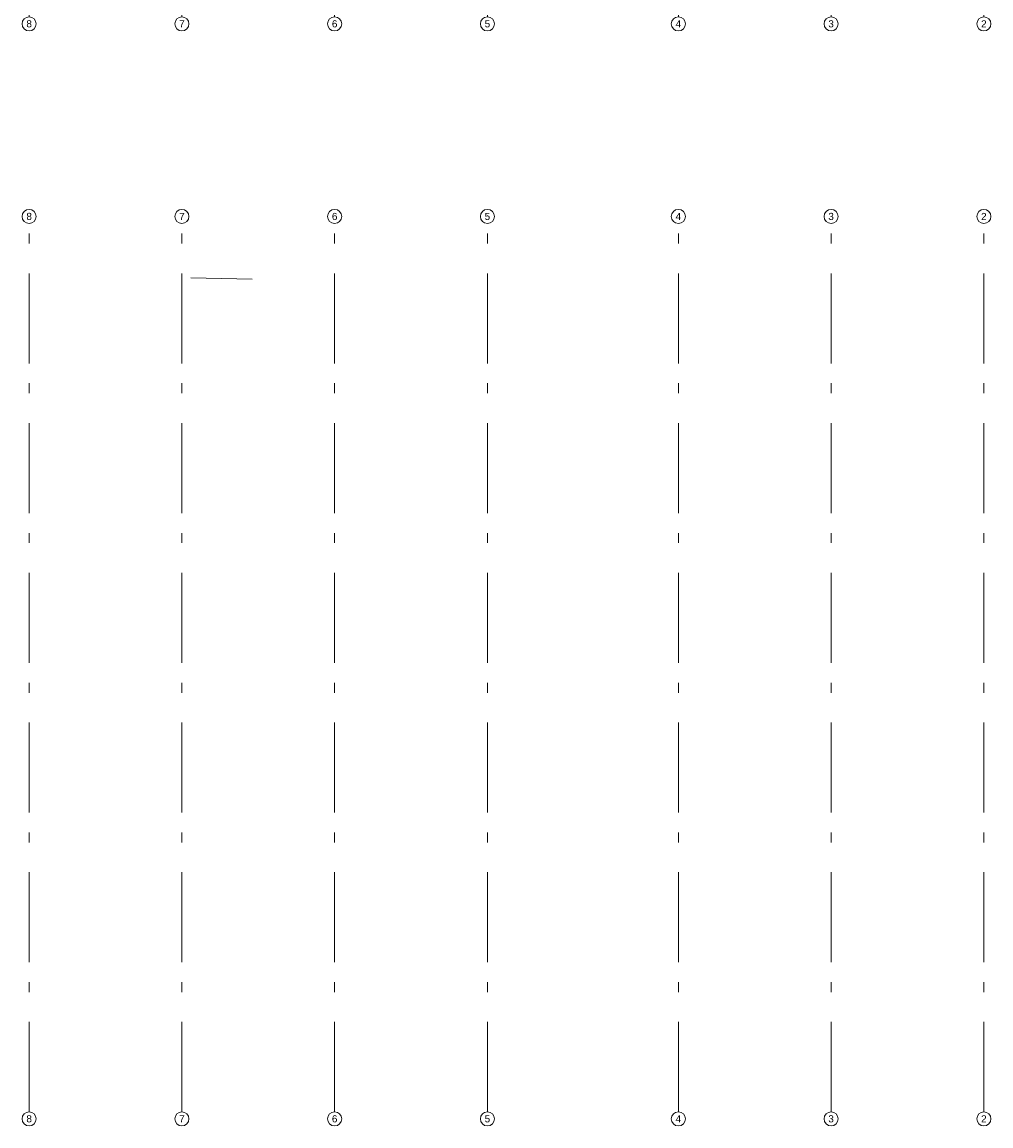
# Model space of a CAD drawing. Header units: metres. Extents: x -111 to 152, y -132 to 99.
# Tile 2 of 256: x -39 to -5, y -66 to -27. Entities that reach past the tile are written whole.
import ezdxf

# ---------------------------------------------------------------- set-up
doc = ezdxf.new("R2010")
doc.units = ezdxf.units.M
doc.linetypes.add('Achsen 01', pattern=[5.291531, 3.175, -1.058062, 0.352704, -0.705764])
doc.linetypes.add('ISO-08 Lang kurz gestrichelt', pattern=[9.144, 6.096, -0.762, 1.524, -0.762])
doc.layers.add('021_DA-Oberlichter. Dachausstieg', color=7, linetype='ISO-08 Lang kurz gestrichelt', lineweight=18, true_color=0x777777)
doc.layers.add('AV1-Achsen', color=1, linetype='Achsen 01', lineweight=18, true_color=0xff0000)
doc.layers.add('_GRU (2D)', color=7, linetype='Continuous', lineweight=9)
doc.styles.add('Arial', font='arial.ttf')

# ---------------------------------------------------------------- blocks, each defined once
blk = doc.blocks.new('Group-702')
at = {"layer": 'AV1-Achsen'}
blk.add_line((-5.4, -65.209), (-5.4, -33.809), dxfattribs=at)
at = {"layer": 'AV1-Achsen', "linetype": 'Continuous'}
for centre in [(-5.4, -33.559), (-5.4, -65.459)]:
    blk.add_circle(centre, 0.25, dxfattribs=at)
at = {"layer": 'AV1-Achsen', "char_height": 0.252, "attachment_point": 5, "line_spacing_factor": 0.969122, "style": 'Arial'}
for insert in [(-5.4, -33.559), (-5.4, -65.459)]:
    blk.add_mtext('2', dxfattribs=dict(at, insert=insert))
blk = doc.blocks.new('Group-703')
at = {"layer": 'AV1-Achsen'}
blk.add_line((-10.8, -65.209), (-10.8, -33.809), dxfattribs=at)
at = {"layer": 'AV1-Achsen', "linetype": 'Continuous'}
for centre in [(-10.8, -33.559), (-10.8, -65.459)]:
    blk.add_circle(centre, 0.25, dxfattribs=at)
at = {"layer": 'AV1-Achsen', "char_height": 0.252, "attachment_point": 5, "line_spacing_factor": 0.969122, "style": 'Arial'}
for insert in [(-10.8, -33.559), (-10.8, -65.459)]:
    blk.add_mtext('3', dxfattribs=dict(at, insert=insert))
blk = doc.blocks.new('Group-704')
at = {"layer": 'AV1-Achsen'}
blk.add_line((-16.2, -65.209), (-16.2, -33.809), dxfattribs=at)
at = {"layer": 'AV1-Achsen', "linetype": 'Continuous'}
for centre in [(-16.2, -33.559), (-16.2, -65.459)]:
    blk.add_circle(centre, 0.25, dxfattribs=at)
at = {"layer": 'AV1-Achsen', "char_height": 0.252, "attachment_point": 5, "line_spacing_factor": 0.969122, "style": 'Arial'}
for insert in [(-16.2, -33.559), (-16.2, -65.459)]:
    blk.add_mtext('4', dxfattribs=dict(at, insert=insert))
blk = doc.blocks.new('Group-705')
at = {"layer": 'AV1-Achsen'}
blk.add_line((-22.95, -65.209), (-22.95, -33.809), dxfattribs=at)
at = {"layer": 'AV1-Achsen', "linetype": 'Continuous'}
for centre in [(-22.95, -33.559), (-22.95, -65.459)]:
    blk.add_circle(centre, 0.25, dxfattribs=at)
at = {"layer": 'AV1-Achsen', "char_height": 0.252, "attachment_point": 5, "line_spacing_factor": 0.969122, "style": 'Arial'}
for insert in [(-22.95, -33.559), (-22.95, -65.459)]:
    blk.add_mtext('5', dxfattribs=dict(at, insert=insert))
blk = doc.blocks.new('Group-706')
at = {"layer": 'AV1-Achsen'}
blk.add_line((-28.35, -65.209), (-28.35, -33.809), dxfattribs=at)
at = {"layer": 'AV1-Achsen', "linetype": 'Continuous'}
for centre in [(-28.35, -33.559), (-28.35, -65.459)]:
    blk.add_circle(centre, 0.25, dxfattribs=at)
at = {"layer": 'AV1-Achsen', "char_height": 0.252, "attachment_point": 5, "line_spacing_factor": 0.969122, "style": 'Arial'}
for insert in [(-28.35, -33.559), (-28.35, -65.459)]:
    blk.add_mtext('6', dxfattribs=dict(at, insert=insert))
blk = doc.blocks.new('Group-707')
at = {"layer": 'AV1-Achsen'}
blk.add_line((-33.75, -65.209), (-33.75, -33.809), dxfattribs=at)
at = {"layer": 'AV1-Achsen', "linetype": 'Continuous'}
for centre in [(-33.75, -33.559), (-33.75, -65.459)]:
    blk.add_circle(centre, 0.25, dxfattribs=at)
at = {"layer": 'AV1-Achsen', "char_height": 0.252, "attachment_point": 5, "line_spacing_factor": 0.969122, "style": 'Arial'}
for insert in [(-33.75, -33.559), (-33.75, -65.459)]:
    blk.add_mtext('7', dxfattribs=dict(at, insert=insert))
blk = doc.blocks.new('Group-708')
at = {"layer": 'AV1-Achsen'}
blk.add_line((-39.15, -65.209), (-39.15, -33.809), dxfattribs=at)
at = {"layer": 'AV1-Achsen', "linetype": 'Continuous'}
for centre in [(-39.15, -33.559), (-39.15, -65.459)]:
    blk.add_circle(centre, 0.25, dxfattribs=at)
at = {"layer": 'AV1-Achsen', "char_height": 0.252, "attachment_point": 5, "line_spacing_factor": 0.969122, "style": 'Arial'}
for insert in [(-39.15, -33.559), (-39.15, -65.459)]:
    blk.add_mtext('8', dxfattribs=dict(at, insert=insert))
blk = doc.blocks.new('Group-710')
at = {"layer": 'AV1-Achsen'}
blk.add_line((-5.4, -26.5), (-5.4, 4.9), dxfattribs=at)
at = {"layer": 'AV1-Achsen', "linetype": 'Continuous'}
for centre in [(-5.4, 5.15), (-5.4, -26.75)]:
    blk.add_circle(centre, 0.25, dxfattribs=at)
at = {"layer": 'AV1-Achsen', "char_height": 0.252, "attachment_point": 5, "line_spacing_factor": 0.969122, "style": 'Arial'}
for insert in [(-5.4, 5.15), (-5.4, -26.75)]:
    blk.add_mtext('2', dxfattribs=dict(at, insert=insert))
blk = doc.blocks.new('Group-711')
at = {"layer": 'AV1-Achsen'}
blk.add_line((-10.8, -26.5), (-10.8, 4.9), dxfattribs=at)
at = {"layer": 'AV1-Achsen', "linetype": 'Continuous'}
for centre in [(-10.8, 5.15), (-10.8, -26.75)]:
    blk.add_circle(centre, 0.25, dxfattribs=at)
at = {"layer": 'AV1-Achsen', "char_height": 0.252, "attachment_point": 5, "line_spacing_factor": 0.969122, "style": 'Arial'}
for insert in [(-10.8, 5.15), (-10.8, -26.75)]:
    blk.add_mtext('3', dxfattribs=dict(at, insert=insert))
blk = doc.blocks.new('Group-712')
at = {"layer": 'AV1-Achsen'}
blk.add_line((-16.2, -26.5), (-16.2, 4.9), dxfattribs=at)
at = {"layer": 'AV1-Achsen', "linetype": 'Continuous'}
for centre in [(-16.2, 5.15), (-16.2, -26.75)]:
    blk.add_circle(centre, 0.25, dxfattribs=at)
at = {"layer": 'AV1-Achsen', "char_height": 0.252, "attachment_point": 5, "line_spacing_factor": 0.969122, "style": 'Arial'}
for insert in [(-16.2, 5.15), (-16.2, -26.75)]:
    blk.add_mtext('4', dxfattribs=dict(at, insert=insert))
blk = doc.blocks.new('Group-713')
at = {"layer": 'AV1-Achsen'}
blk.add_line((-22.95, -26.5), (-22.95, 4.9), dxfattribs=at)
at = {"layer": 'AV1-Achsen', "linetype": 'Continuous'}
for centre in [(-22.95, 5.15), (-22.95, -26.75)]:
    blk.add_circle(centre, 0.25, dxfattribs=at)
at = {"layer": 'AV1-Achsen', "char_height": 0.252, "attachment_point": 5, "line_spacing_factor": 0.969122, "style": 'Arial'}
for insert in [(-22.95, 5.15), (-22.95, -26.75)]:
    blk.add_mtext('5', dxfattribs=dict(at, insert=insert))
blk = doc.blocks.new('Group-714')
at = {"layer": 'AV1-Achsen'}
blk.add_line((-28.35, -26.5), (-28.35, 4.9), dxfattribs=at)
at = {"layer": 'AV1-Achsen', "linetype": 'Continuous'}
for centre in [(-28.35, 5.15), (-28.35, -26.75)]:
    blk.add_circle(centre, 0.25, dxfattribs=at)
at = {"layer": 'AV1-Achsen', "char_height": 0.252, "attachment_point": 5, "line_spacing_factor": 0.969122, "style": 'Arial'}
for insert in [(-28.35, 5.15), (-28.35, -26.75)]:
    blk.add_mtext('6', dxfattribs=dict(at, insert=insert))
blk = doc.blocks.new('Group-715')
at = {"layer": 'AV1-Achsen'}
blk.add_line((-33.75, -26.5), (-33.75, 4.9), dxfattribs=at)
at = {"layer": 'AV1-Achsen', "linetype": 'Continuous'}
for centre in [(-33.75, 5.15), (-33.75, -26.75)]:
    blk.add_circle(centre, 0.25, dxfattribs=at)
at = {"layer": 'AV1-Achsen', "char_height": 0.252, "attachment_point": 5, "line_spacing_factor": 0.969122, "style": 'Arial'}
for insert in [(-33.75, 5.15), (-33.75, -26.75)]:
    blk.add_mtext('7', dxfattribs=dict(at, insert=insert))
blk = doc.blocks.new('Group-716')
at = {"layer": 'AV1-Achsen'}
blk.add_line((-39.15, -26.5), (-39.15, 4.9), dxfattribs=at)
at = {"layer": 'AV1-Achsen', "linetype": 'Continuous'}
for centre in [(-39.15, 5.15), (-39.15, -26.75)]:
    blk.add_circle(centre, 0.25, dxfattribs=at)
at = {"layer": 'AV1-Achsen', "char_height": 0.252, "attachment_point": 5, "line_spacing_factor": 0.969122, "style": 'Arial'}
for insert in [(-39.15, 5.15), (-39.15, -26.75)]:
    blk.add_mtext('8', dxfattribs=dict(at, insert=insert))
blk = doc.blocks.new('GRU (2D)')
at = {"layer": '021_DA-Oberlichter. Dachausstieg', "lineweight": 18}
blk.add_line((-33.435, -35.729), (-31.263, -35.773), dxfattribs=at)
at = {"layer": 'AV1-Achsen', "color": 7}
for name in ['Group-716', 'Group-715', 'Group-714', 'Group-713', 'Group-712', 'Group-711', 'Group-710', 'Group-708', 'Group-707', 'Group-706', 'Group-705', 'Group-704', 'Group-703', 'Group-702']:
    blk.add_blockref(name, (0, 0), dxfattribs=at)

msp = doc.modelspace()

# ---------------------------------------------------------------- block references
at = {"layer": '_GRU (2D)'}
msp.add_blockref('GRU (2D)', (0, 0), dxfattribs=at)

doc.saveas('drawing.dxf')
